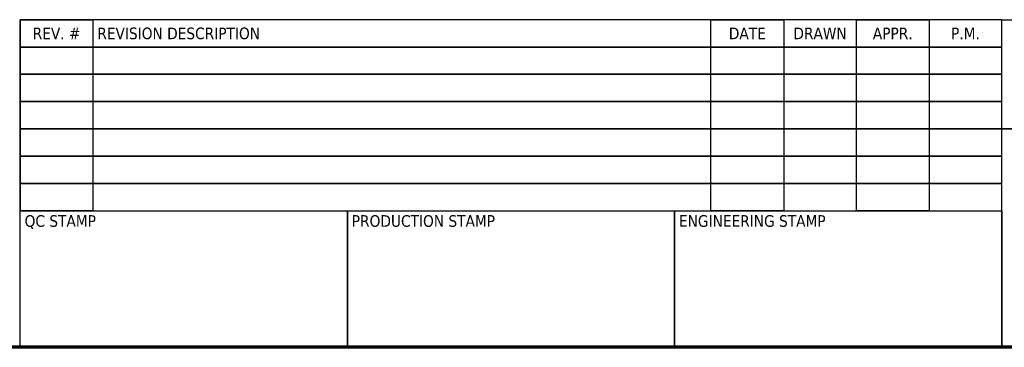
# Model space of a CAD drawing. Header units: inches. Extents: x 12 to 564, y 10 to 374.
# Tile 133 of 159: x 348 to 456, y 10 to 46. Entities that reach past the tile are written whole.
import ezdxf
from ezdxf.enums import TextEntityAlignment as Align

# ---------------------------------------------------------------- set-up
doc = ezdxf.new("R2010")
doc.units = ezdxf.units.IN
doc.header["$LTSCALE"] = 16
doc.header["$MEASUREMENT"] = 0
doc.layers.add('Border (ANSI)', color=7, linetype='Continuous', lineweight=70)
doc.layers.add('Title (ANSI)', color=7, linetype='Continuous', lineweight=50)
doc.styles.get("Standard").update_dxf_attribs({"font": 'arial.ttf'})
doc.styles.add('Text Style40', font='tahoma.ttf')

# ---------------------------------------------------------------- blocks, each defined once
blk = doc.blocks.new('Borders SUPERIOR BORDER')
at = {"layer": 'Border (ANSI)'}
blk.add_line((35.25, 0.625), (0.75, 0.625), dxfattribs=at)
blk = doc.blocks.new('Title Blocks SB TITLE-KS')
at = {"layer": 'Title (ANSI)', "lineweight": 25}
for p, q in [((41.0339, 4.6475), (41.0339, 4.46)), ((47.7839, 4.6475), (41.0339, 4.6475)), ((41.0339, 4.6475), (41.5339, 4.6475)), ((41.0339, 3.335), (41.0339, 4.6475)), ((41.5339, 4.6475), (41.5339, 3.335)), ((45.7839, 3.335), (45.7839, 4.6475)), ((45.7839, 4.6475), (46.2839, 4.6475)), ((45.7839, 3.335), (45.7839, 4.6475)), ((46.7839, 4.6475), (46.2839, 4.6475)), ((46.2839, 4.6475), (46.2839, 3.335)), ((46.2839, 4.6475), (46.2839, 3.335)), ((46.7839, 3.335), (46.7839, 4.6475)), ((46.7839, 4.6475), (47.2839, 4.6475)), ((46.7839, 3.335), (46.7839, 4.6475)), ((47.7839, 4.6475), (47.2839, 4.6475)), ((47.2839, 4.6475), (47.2839, 3.335)), ((47.2839, 4.6475), (47.2839, 3.335)), ((47.7839, 4.6475), (54.5339, 4.6475)), ((47.7839, 2.3975), (47.7839, 4.6475)), ((47.7839, 4.6475), (54.5339, 4.6475)), ((47.7839, 3.8975), (47.7839, 4.6475)), ((47.7839, 4.46), (47.7839, 4.6475)), ((47.7839, 3.335), (47.7839, 4.6475)), ((41.0339, 4.46), (41.0339, 4.2725)), ((47.7839, 4.46), (41.0339, 4.46)), ((41.0339, 4.46), (43.2839, 4.46)), ((41.0339, 4.46), (47.7839, 4.46)), ((43.2839, 4.46), (45.5339, 4.46)), ((45.5339, 4.46), (47.7839, 4.46)), ((47.7839, 4.2725), (47.7839, 4.46)), ((41.0339, 4.2725), (41.0339, 4.085)), ((47.7839, 4.2725), (41.0339, 4.2725)), ((41.0339, 4.2725), (43.2839, 4.2725)), ((41.0339, 4.2725), (47.7839, 4.2725)), ((43.2839, 4.2725), (45.5339, 4.2725)), ((45.5339, 4.2725), (47.7839, 4.2725)), ((47.7839, 4.085), (47.7839, 4.2725)), ((41.0339, 4.085), (41.0339, 3.8975)), ((47.7839, 4.085), (41.0339, 4.085)), ((41.0339, 4.085), (43.2839, 4.085)), ((41.0339, 4.085), (47.7839, 4.085)), ((43.2839, 4.085), (45.5339, 4.085)), ((45.5339, 4.085), (47.7839, 4.085)), ((47.7839, 3.8975), (47.7839, 4.085)), ((41.0339, 3.8975), (41.0339, 3.71)), ((47.7839, 3.8975), (41.0339, 3.8975)), ((41.0339, 3.8975), (43.2839, 3.8975)), ((41.0339, 3.8975), (47.7839, 3.8975)), ((43.2839, 3.8975), (45.5339, 3.8975)), ((45.5339, 3.8975), (47.7839, 3.8975)), ((54.5339, 3.8975), (47.7839, 3.8975)), ((47.7839, 3.8975), (49.2839, 3.8975)), ((47.7839, 2.3975), (47.7839, 3.8975)), ((47.7839, 3.71), (47.7839, 3.8975)), ((41.0339, 3.71), (41.0339, 3.5225)), ((47.7839, 3.71), (41.0339, 3.71)), ((41.0339, 3.71), (43.2839, 3.71)), ((41.0339, 3.71), (47.7839, 3.71)), ((43.2839, 3.71), (45.5339, 3.71)), ((45.5339, 3.71), (47.7839, 3.71)), ((47.7839, 3.5225), (47.7839, 3.71)), ((47.7839, 3.5225), (41.0339, 3.5225)), ((41.0339, 3.5225), (41.0339, 3.335)), ((41.0339, 3.5225), (43.2839, 3.5225)), ((41.0339, 3.5225), (47.7839, 3.5225)), ((43.2839, 3.5225), (45.5339, 3.5225)), ((45.5339, 3.5225), (47.7839, 3.5225)), ((47.7839, 3.335), (47.7839, 3.5225)), ((41.0339, 2.3975), (41.0339, 3.335)), ((41.0339, 3.335), (43.2839, 3.335)), ((41.0339, 3.335), (47.7839, 3.335)), ((41.5339, 3.335), (41.0339, 3.335)), ((43.2839, 2.3975), (43.2839, 3.335)), ((43.2839, 3.335), (45.5339, 3.335)), ((43.2839, 3.335), (43.2839, 2.3975)), ((45.5339, 2.3975), (45.5339, 3.335)), ((45.5339, 3.335), (47.7839, 3.335)), ((45.5339, 3.335), (45.5339, 2.3975)), ((46.2839, 3.335), (45.7839, 3.335)), ((46.2839, 3.335), (46.7839, 3.335)), ((47.2839, 3.335), (46.7839, 3.335)), ((47.2839, 3.335), (47.7839, 3.335)), ((47.7839, 3.335), (47.7839, 2.3975)), ((43.2839, 2.3975), (41.0339, 2.3975)), ((45.5339, 2.3975), (43.2839, 2.3975)), ((47.7839, 2.3975), (45.5339, 2.3975)), ((54.5339, 2.3975), (47.7839, 2.3975)), ((49.2839, 2.3975), (47.7839, 2.3975))]:
    blk.add_line(p, q, dxfattribs=at)
at = {"layer": 'Title (ANSI)', "style": 'Text Style40'}
for s, p in [('REV. #', (41.2839, 4.5537)), ('DATE', (46.0339, 4.5537)), ('DRAWN', (46.5339, 4.5537)), ('APPR.', (47.0339, 4.5537)), ('P.M.', (47.5339, 4.5537))]:
    blk.add_text(s, height=0.08, dxfattribs=at).set_placement(p, align=Align.MIDDLE_CENTER)
blk.add_text('REVISION DESCRIPTION', height=0.08, dxfattribs=at).set_placement((41.5639, 4.5537), align=Align.MIDDLE_LEFT)
for s, p in [('QC STAMP', (41.0639, 3.305)), ('PRODUCTION STAMP', (43.3139, 3.305)), ('ENGINEERING STAMP', (45.5639, 3.305))]:
    blk.add_text(s, height=0.08, dxfattribs=at).set_placement(p, align=Align.TOP_LEFT)
at = {"layer": 'Title (ANSI)', "lineweight": 30, "flags": 63}
for tag, p in [('REV._1_#', (41.2839, 4.3662)), ('REV_#1_DATE', (46.0339, 4.3662)), ('REV_#1_DRAWN', (46.5339, 4.3662)), ('REV_#1_APPR', (47.0339, 4.3662)), ('REV_#1_P.M.', (47.5339, 4.3662)), ('REV._2__#', (41.2839, 4.1787)), ('REV_#2_DATE', (46.0339, 4.1787)), ('REV_#2_DRAWN', (46.5339, 4.1787)), ('REV_#2_APPR', (47.0339, 4.1787)), ('REV_#2_P.M.', (47.5339, 4.1787)), ('REV._3_#', (41.2839, 3.9912)), ('REV_#3_DATE', (46.0339, 3.9912)), ('REV_#3_DRAWN', (46.5339, 3.9912)), ('REV_#3_APPR', (47.0339, 3.9912)), ('REV_#3_P.M.', (47.5339, 3.9912)), ('REV._4_#', (41.2839, 3.8037)), ('REV_#4_DATE', (46.0339, 3.8037)), ('REV_#4_DRAWN', (46.5339, 3.8037)), ('REV_#4_APPR', (47.0339, 3.8037)), ('REV_#4_P.M.', (47.5339, 3.8037)), ('REV._5_#', (41.2839, 3.6162)), ('REV_#5_DATE', (46.0339, 3.6162)), ('REV_#5_DRAWN', (46.5339, 3.6162)), ('REV_#5_APPR', (47.0339, 3.6162)), ('REV_#5_P.M.', (47.5339, 3.6162)), ('REV._6_#', (41.2839, 3.4287)), ('REV_#6_DATE', (46.0339, 3.4287)), ('REV_#6_DRAWN', (46.5339, 3.4287)), ('REV_#6_APPR', (47.0339, 3.4287)), ('REV_#6_P.M.', (47.5339, 3.4287))]:
    blk.add_attdef(tag, text='', height=0.08, dxfattribs=at).set_placement(p, align=Align.MIDDLE_CENTER)
for tag, p in [('REVISION_#1_DESCRIPTION', (41.5639, 4.3662)), ('REVISION_#2_DESCRIPTION', (41.5639, 4.1787)), ('REVISION_#3_DESCRIPTION', (41.5639, 3.9912)), ('REVISION_#4_DESCRIPTION', (41.5639, 3.8037)), ('REVISION_#5_DESCRIPTION', (41.5639, 3.6162)), ('REVISION_#6_DESCRIPTION', (41.5639, 3.4287))]:
    blk.add_attdef(tag, text='', height=0.08, dxfattribs=at).set_placement(p, align=Align.MIDDLE_LEFT)
for tag, height, p in [('DRAWING_NAME', 0.125, (51.9089, 3.68)), ('DRAWING_REV_#', 0.188, (54.2839, 2.7925))]:
    blk.add_attdef(tag, text='', height=height, dxfattribs=at).set_placement(p, align=Align.TOP_CENTER)
for tag, height, p in [('SCALE', 0.1, (53.1889, 2.8675)), ('CONTRACTOR', 0.125, (49.3139, 3.2425)), ('PROJECT', 0.125, (51.9389, 3.2425)), ('DRAWN_BY_DATE', 0.1, (49.3139, 2.555)), ('DRAWN_BY_INITIAL', 0.1, (49.3139, 2.8675)), ('MODEL_NUMBER', 0.1, (51.9389, 2.8675)), ('APPROVED_BY_INITIAL', 0.1, (50.1889, 2.8675)), ('PROJECT_MANAGER_INITIAL', 0.1, (51.0639, 2.8675)), ('DRAWING_NUMBER', 0.1, (51.9389, 2.555)), ('APPROVED_BY_DATE', 0.1, (50.1889, 2.555)), ('PROJECT_MANAGER_DATE', 0.1, (51.0639, 2.555)), ('SIZE', 0.1, (53.1889, 2.555))]:
    blk.add_attdef(tag, text='', height=height, dxfattribs=at).set_placement(p, align=Align.TOP_LEFT)

msp = doc.modelspace()

# ---------------------------------------------------------------- block references
at = {"xscale": 16, "yscale": 16, "zscale": 16}
for name, p in [('Borders SUPERIOR BORDER', (0, 0)), ('Title Blocks SB TITLE-KS', (-308.54, -28.36))]:
    msp.add_blockref(name, p, dxfattribs=at)

doc.saveas('drawing.dxf')
